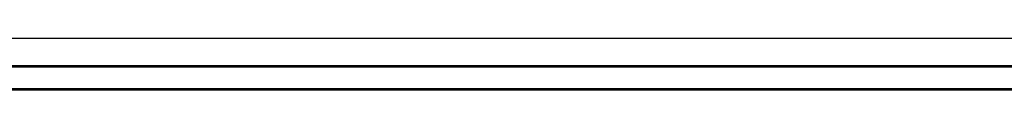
# Model space of a CAD drawing. Header units: millimetres. Extents: x -8544 to 51179, y -2070 to 23603.
# Tile 140 of 190: x 31912 to 33001, y 9392 to 9450. Entities that reach past the tile are written whole.
import ezdxf

# ---------------------------------------------------------------- set-up
doc = ezdxf.new("R2010")
doc.units = ezdxf.units.MM
doc.header["$LTSCALE"] = 0.5
doc.header["$MEASUREMENT"] = 0
doc.linetypes.add('PLINE', pattern=[0])
doc.layers.add('262- Taktekking(Nye konstruksjoner)', color=7, linetype='Continuous', lineweight=0)
doc.layers.add('265- Gesimser_ takrenner og nedløp(Nye konstruksjoner)', color=7, linetype='Continuous')

msp = doc.modelspace()

# ---------------------------------------------------------------- linework, layer by layer
at = {"layer": '262- Taktekking(Nye konstruksjoner)', "linetype": 'PLINE'}
msp.add_line((40611.9, 9392.4), (28071.9, 9392.4), dxfattribs=at)
at = {"layer": '265- Gesimser_ takrenner og nedløp(Nye konstruksjoner)', "linetype": 'PLINE'}
for p, q in [((27964.5, 9449.6), (40719.3, 9449.6)), ((28021.9, 9419.4), (40661.9, 9419.4)), ((28024.5, 9417.7), (40659.3, 9417.7)), ((40624.8, 9393.7), (28059.1, 9393.7)), ((28061.2, 9392.4), (40622.7, 9392.4))]:
    msp.add_line(p, q, dxfattribs=at)

doc.saveas('drawing.dxf')
